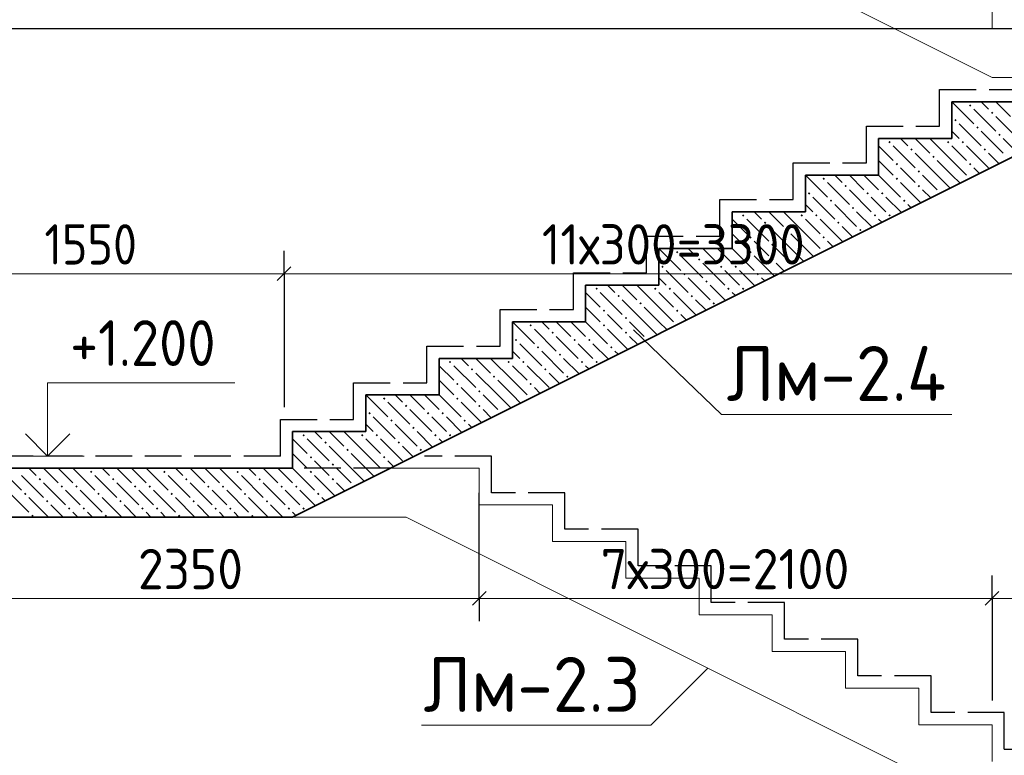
# Model space of a CAD drawing. Header units: millimetres. Extents: x -5 to 21000, y -5 to 14850.
# Tile 11 of 21: x 14816 to 17504, y 6641 to 8649. Entities that reach past the tile are written whole.
import ezdxf

# ---------------------------------------------------------------- set-up
doc = ezdxf.new("R2010")
doc.units = ezdxf.units.MM
doc.linetypes.add('______2', pattern=[135, 100, -35])
for name, color, linetype, lineweight in [('Standard', 7, 'Continuous', 25), ('ЖБ Лента фундамента под плитной частью', 7, 'Continuous', 25), ('Примечания', 7, 'Continuous', 13), ('Размерная линия_ общее', 7, 'Continuous', 13)]:
    doc.layers.add(name, color=color, linetype=linetype, lineweight=lineweight)
doc.layers.add('ЖБ Лестница', color=7, linetype='Continuous', lineweight=25, true_color=0xe0e0ff)
doc.styles.add('ISOCPEUR', font='txt')

msp = doc.modelspace()

# ---------------------------------------------------------------- hatches: boundary and pattern name
at = {"layer": 'ЖБ Лестница', "linetype": 'Continuous', "lineweight": 18, "transparency": 33554687}
for points in [[(17407.5, 8414.4), (17410.8, 8417.7), (17414, 8414.4), (17410.8, 8411.2)], [(17467.5, 8394.4), (17470.8, 8397.7), (17474, 8394.4), (17470.8, 8391.2)], [(17367.5, 8374.4), (17370.8, 8377.7), (17374, 8374.4), (17370.8, 8371.2)], [(17427.5, 8354.4), (17430.8, 8357.7), (17434, 8354.4), (17430.8, 8351.2)], [(17487.5, 8334.4), (17490.8, 8337.7), (17494, 8334.4), (17490.8, 8331.2)], [(17187.5, 8314.4), (17190.8, 8317.7), (17194, 8314.4), (17190.8, 8311.2)], [(17347.5, 8314.4), (17350.8, 8317.7), (17354, 8314.4), (17350.8, 8311.2)], [(17387.5, 8314.4), (17390.8, 8317.7), (17394, 8314.4), (17390.8, 8311.2)], [(17247.5, 8294.4), (17250.8, 8297.7), (17254, 8294.4), (17250.8, 8291.2)], [(17447.5, 8294.4), (17450.8, 8297.7), (17454, 8294.4), (17450.8, 8291.2)], [(17207.5, 8254.4), (17210.8, 8257.7), (17214, 8254.4), (17210.8, 8251.2)], [(17307.5, 8274.4), (17310.8, 8277.7), (17314, 8274.4), (17310.8, 8271.2)], [(17407.5, 8254.4), (17410.8, 8257.7), (17414, 8254.4), (17410.8, 8251.2)], [(17267.5, 8234.4), (17270.8, 8237.7), (17274, 8234.4), (17270.8, 8231.2)], [(17007.5, 8214.4), (17010.8, 8217.7), (17014, 8214.4), (17010.8, 8211.2)], [(17207.5, 8214.4), (17210.8, 8217.7), (17214, 8214.4), (17210.8, 8211.2)], [(17407.6, 8214.5), (17410.8, 8217.7), (17411.8, 8216.6)], [(16967.5, 8174.4), (16970.8, 8177.7), (16974, 8174.4), (16970.8, 8171.2)], [(17067.5, 8194.4), (17070.8, 8197.7), (17074, 8194.4), (17070.8, 8191.2)], [(17127.5, 8174.4), (17130.8, 8177.7), (17134, 8174.4), (17130.8, 8171.2)], [(17167.5, 8174.4), (17170.8, 8177.7), (17174, 8174.4), (17170.8, 8171.2)], [(17267.5, 8194.4), (17270.8, 8197.7), (17274, 8194.4), (17270.8, 8191.2)], [(17327.6, 8174.5), (17330.8, 8177.7), (17331.8, 8176.6)], [(17027.5, 8154.4), (17030.8, 8157.7), (17034, 8154.4), (17030.8, 8151.2)], [(17227.5, 8154.4), (17230.8, 8157.7), (17234, 8154.4), (17230.8, 8151.2)], [(17087.5, 8134.4), (17090.8, 8137.7), (17094, 8134.4), (17090.8, 8131.2)], [(16787.5, 8114.4), (16790.8, 8117.7), (16794, 8114.4), (16790.8, 8111.2)], [(16847.5, 8094.4), (16850.8, 8097.7), (16854, 8094.4), (16850.8, 8091.2)], [(16947.5, 8114.4), (16950.8, 8117.7), (16954, 8114.4), (16950.8, 8111.2)], [(16987.5, 8114.4), (16990.8, 8117.7), (16994, 8114.4), (16990.8, 8111.2)], [(17047.5, 8094.4), (17050.8, 8097.7), (17054, 8094.4), (17050.8, 8091.2)], [(17147.5, 8114.4), (17150.8, 8117.7), (17154, 8114.4), (17150.8, 8111.2)], [(17187.5, 8114.4), (17190.8, 8117.7), (17194, 8114.4), (17190.8, 8111.2)], [(16907.5, 8074.4), (16910.8, 8077.7), (16914, 8074.4), (16910.8, 8071.2)], [(17107.5, 8074.4), (17110.8, 8077.7), (17114, 8074.4), (17110.8, 8071.2)], [(16807.5, 8054.4), (16810.8, 8057.7), (16814, 8054.4), (16810.8, 8051.2)], [(17007.5, 8054.4), (17010.8, 8057.7), (17014, 8054.4), (17010.8, 8051.2)], [(16607.5, 8014.4), (16610.8, 8017.7), (16614, 8014.4), (16610.8, 8011.2)], [(16807.5, 8014.4), (16810.8, 8017.7), (16814, 8014.4), (16810.8, 8011.2)], [(16867.5, 8034.4), (16870.8, 8037.7), (16874, 8034.4), (16870.8, 8031.2)], [(17007.6, 8014.5), (17010.8, 8017.7), (17011.8, 8016.6)], [(16667.5, 7994.4), (16670.8, 7997.7), (16674, 7994.4), (16670.8, 7991.2)], [(16867.5, 7994.4), (16870.8, 7997.7), (16874, 7994.4), (16870.8, 7991.2)], [(16567.5, 7974.4), (16570.8, 7977.7), (16574, 7974.4), (16570.8, 7971.2)], [(16627.5, 7954.4), (16630.8, 7957.7), (16634, 7954.4), (16630.8, 7951.2)], [(16727.5, 7974.4), (16730.8, 7977.7), (16734, 7974.4), (16730.8, 7971.2)], [(16767.5, 7974.4), (16770.8, 7977.7), (16774, 7974.4), (16770.8, 7971.2)], [(16827.5, 7954.4), (16830.8, 7957.7), (16834, 7954.4), (16830.8, 7951.2)], [(16927.6, 7974.5), (16930.8, 7977.7), (16931.8, 7976.6)], [(16687.5, 7934.4), (16690.8, 7937.7), (16694, 7934.4), (16690.8, 7931.2)], [(16387.5, 7914.4), (16390.8, 7917.7), (16394, 7914.4), (16390.8, 7911.2)], [(16547.5, 7914.4), (16550.8, 7917.7), (16554, 7914.4), (16550.8, 7911.2)], [(16587.5, 7914.4), (16590.8, 7917.7), (16594, 7914.4), (16590.8, 7911.2)], [(16747.5, 7914.4), (16750.8, 7917.7), (16754, 7914.4), (16750.8, 7911.2)], [(16787.5, 7914.4), (16790.8, 7917.7), (16794, 7914.4), (16790.8, 7911.2)], [(16447.5, 7894.4), (16450.8, 7897.7), (16454, 7894.4), (16450.8, 7891.2)], [(16507.5, 7874.4), (16510.8, 7877.7), (16514, 7874.4), (16510.8, 7871.2)], [(16647.5, 7894.4), (16650.8, 7897.7), (16654, 7894.4), (16650.8, 7891.2)], [(16707.5, 7874.4), (16710.8, 7877.7), (16714, 7874.4), (16710.8, 7871.2)], [(16407.5, 7854.4), (16410.8, 7857.7), (16414, 7854.4), (16410.8, 7851.2)], [(16607.5, 7854.4), (16610.8, 7857.7), (16614, 7854.4), (16610.8, 7851.2)], [(16467.5, 7834.4), (16470.8, 7837.7), (16474, 7834.4), (16470.8, 7831.2)], [(16207.5, 7814.4), (16210.8, 7817.7), (16214, 7814.4), (16210.8, 7811.2)], [(16267.5, 7794.4), (16270.8, 7797.7), (16274, 7794.4), (16270.8, 7791.2)], [(16407.5, 7814.4), (16410.8, 7817.7), (16414, 7814.4), (16410.8, 7811.2)], [(16467.5, 7794.4), (16470.8, 7797.7), (16474, 7794.4), (16470.8, 7791.2)], [(16607.6, 7814.5), (16610.8, 7817.7), (16611.8, 7816.6)], [(16167.5, 7774.4), (16170.8, 7777.7), (16174, 7774.4), (16170.8, 7771.2)], [(16327.5, 7774.4), (16330.8, 7777.7), (16334, 7774.4), (16330.8, 7771.2)], [(16367.5, 7774.4), (16370.8, 7777.7), (16374, 7774.4), (16370.8, 7771.2)], [(16527.6, 7774.5), (16530.8, 7777.7), (16531.8, 7776.6)], [(16227.5, 7754.4), (16230.8, 7757.7), (16234, 7754.4), (16230.8, 7751.2)], [(16427.5, 7754.4), (16430.8, 7757.7), (16434, 7754.4), (16430.8, 7751.2)], [(15987.5, 7714.4), (15990.8, 7717.7), (15994, 7714.4), (15990.8, 7711.2)], [(16147.5, 7714.4), (16150.8, 7717.7), (16154, 7714.4), (16150.8, 7711.2)], [(16187.5, 7714.4), (16190.8, 7717.7), (16194, 7714.4), (16190.8, 7711.2)], [(16287.5, 7734.4), (16290.8, 7737.7), (16294, 7734.4), (16290.8, 7731.2)], [(16347.5, 7714.4), (16350.8, 7717.7), (16354, 7714.4), (16350.8, 7711.2)], [(16387.5, 7714.4), (16390.8, 7717.7), (16394, 7714.4), (16390.8, 7711.2)], [(16047.5, 7694.4), (16050.8, 7697.7), (16054, 7694.4), (16050.8, 7691.2)], [(16247.5, 7694.4), (16250.8, 7697.7), (16254, 7694.4), (16250.8, 7691.2)], [(16107.5, 7674.4), (16110.8, 7677.7), (16114, 7674.4), (16110.8, 7671.2)], [(16307.5, 7674.4), (16310.8, 7677.7), (16314, 7674.4), (16310.8, 7671.2)], [(16007.5, 7654.4), (16010.8, 7657.7), (16014, 7654.4), (16010.8, 7651.2)], [(16067.5, 7634.4), (16070.8, 7637.7), (16074, 7634.4), (16070.8, 7631.2)], [(16207.5, 7654.4), (16210.8, 7657.7), (16214, 7654.4), (16210.8, 7651.2)], [(15807.5, 7614.4), (15810.8, 7617.7), (15814, 7614.4), (15810.8, 7611.2)], [(16007.5, 7614.4), (16010.8, 7617.7), (16014, 7614.4), (16010.8, 7611.2)], [(16207.6, 7614.5), (16210.8, 7617.7), (16211.8, 7616.6)], [(15867.5, 7594.4), (15870.8, 7597.7), (15874, 7594.4), (15870.8, 7591.2)], [(16067.5, 7594.4), (16070.8, 7597.7), (16074, 7594.4), (16070.8, 7591.2)], [(15767.5, 7574.4), (15770.8, 7577.7), (15774, 7574.4), (15770.8, 7571.2)], [(15827.5, 7554.4), (15830.8, 7557.7), (15834, 7554.4), (15830.8, 7551.2)], [(15927.5, 7574.4), (15930.8, 7577.7), (15934, 7574.4), (15930.8, 7571.2)], [(15967.5, 7574.4), (15970.8, 7577.7), (15974, 7574.4), (15970.8, 7571.2)], [(16027.5, 7554.4), (16030.8, 7557.7), (16034, 7554.4), (16030.8, 7551.2)], [(16127.6, 7574.5), (16130.8, 7577.7), (16131.8, 7576.6)], [(15887.5, 7534.4), (15890.8, 7537.7), (15894, 7534.4), (15890.8, 7531.2)], [(15587.5, 7514.4), (15590.8, 7517.7), (15594, 7514.4), (15590.8, 7511.2)], [(15747.5, 7514.4), (15750.8, 7517.7), (15754, 7514.4), (15750.8, 7511.2)], [(15787.5, 7514.4), (15790.8, 7517.7), (15794, 7514.4), (15790.8, 7511.2)], [(15947.5, 7514.4), (15950.8, 7517.7), (15954, 7514.4), (15950.8, 7511.2)], [(15987.5, 7514.4), (15990.8, 7517.7), (15994, 7514.4), (15990.8, 7511.2)], [(15647.5, 7494.4), (15650.8, 7497.7), (15654, 7494.4), (15650.8, 7491.2)], [(15707.5, 7474.4), (15710.8, 7477.7), (15714, 7474.4), (15710.8, 7471.2)], [(15847.5, 7494.4), (15850.8, 7497.7), (15854, 7494.4), (15850.8, 7491.2)], [(15907.5, 7474.4), (15910.8, 7477.7), (15914, 7474.4), (15910.8, 7471.2)], [(15607.5, 7454.4), (15610.8, 7457.7), (15614, 7454.4), (15610.8, 7451.2)], [(15807.5, 7454.4), (15810.8, 7457.7), (15814, 7454.4), (15810.8, 7451.2)], [(15667.5, 7434.4), (15670.8, 7437.7), (15674, 7434.4), (15670.8, 7431.2)], [(14867.5, 7394.4), (14870.8, 7397.7), (14874, 7394.4), (14870.8, 7391.2)], [(15007.5, 7414.4), (15010.8, 7417.7), (15014, 7414.4), (15010.8, 7411.2)], [(15067.5, 7394.4), (15070.8, 7397.7), (15074, 7394.4), (15070.8, 7391.2)], [(15207.5, 7414.4), (15210.8, 7417.7), (15214, 7414.4), (15210.8, 7411.2)], [(15267.5, 7394.4), (15270.8, 7397.7), (15274, 7394.4), (15270.8, 7391.2)], [(15407.5, 7414.4), (15410.8, 7417.7), (15414, 7414.4), (15410.8, 7411.2)], [(15467.5, 7394.4), (15470.8, 7397.7), (15474, 7394.4), (15470.8, 7391.2)], [(15607.5, 7414.4), (15610.8, 7417.7), (15614, 7414.4), (15610.8, 7411.2)], [(15667.5, 7394.4), (15670.8, 7397.7), (15674, 7394.4), (15670.8, 7391.2)], [(15807.6, 7414.5), (15810.8, 7417.7), (15811.8, 7416.6)], [(14927.5, 7374.4), (14930.8, 7377.7), (14934, 7374.4), (14930.8, 7371.2)], [(14967.5, 7374.4), (14970.8, 7377.7), (14974, 7374.4), (14970.8, 7371.2)], [(15127.5, 7374.4), (15130.8, 7377.7), (15134, 7374.4), (15130.8, 7371.2)], [(15167.5, 7374.4), (15170.8, 7377.7), (15174, 7374.4), (15170.8, 7371.2)], [(15327.5, 7374.4), (15330.8, 7377.7), (15334, 7374.4), (15330.8, 7371.2)], [(15367.5, 7374.4), (15370.8, 7377.7), (15374, 7374.4), (15370.8, 7371.2)], [(15527.5, 7374.4), (15530.8, 7377.7), (15534, 7374.4), (15530.8, 7371.2)], [(15567.5, 7374.4), (15570.8, 7377.7), (15574, 7374.4), (15570.8, 7371.2)], [(15727.6, 7374.5), (15730.8, 7377.7), (15731.8, 7376.6)], [(14827.5, 7354.4), (14830.8, 7357.7), (14834, 7354.4), (14830.8, 7351.2)], [(15027.5, 7354.4), (15030.8, 7357.7), (15034, 7354.4), (15030.8, 7351.2)], [(15227.5, 7354.4), (15230.8, 7357.7), (15234, 7354.4), (15230.8, 7351.2)], [(15427.5, 7354.4), (15430.8, 7357.7), (15434, 7354.4), (15430.8, 7351.2)], [(15627.5, 7354.4), (15630.8, 7357.7), (15634, 7354.4), (15630.8, 7351.2)], [(14887.5, 7334.4), (14890.8, 7337.7), (14894, 7334.4), (14890.8, 7331.2)], [(14947.5, 7314.4), (14950.8, 7317.7), (14954, 7314.4), (14950.8, 7311.2)], [(14987.5, 7314.4), (14990.8, 7317.7), (14994, 7314.4), (14990.8, 7311.2)], [(15087.5, 7334.4), (15090.8, 7337.7), (15094, 7334.4), (15090.8, 7331.2)], [(15147.5, 7314.4), (15150.8, 7317.7), (15154, 7314.4), (15150.8, 7311.2)], [(15187.5, 7314.4), (15190.8, 7317.7), (15194, 7314.4), (15190.8, 7311.2)], [(15287.5, 7334.4), (15290.8, 7337.7), (15294, 7334.4), (15290.8, 7331.2)], [(15347.5, 7314.4), (15350.8, 7317.7), (15354, 7314.4), (15350.8, 7311.2)], [(15387.5, 7314.4), (15390.8, 7317.7), (15394, 7314.4), (15390.8, 7311.2)], [(15487.5, 7334.4), (15490.8, 7337.7), (15494, 7334.4), (15490.8, 7331.2)], [(15547.5, 7314.4), (15550.8, 7317.7), (15554, 7314.4), (15550.8, 7311.2)], [(15587.5, 7314.4), (15590.8, 7317.7), (15594, 7314.4), (15590.8, 7311.2)], [(14847.5, 7294.4), (14850.8, 7297.7), (14854, 7294.4), (14850.8, 7291.2)], [(15047.5, 7294.4), (15050.8, 7297.7), (15054, 7294.4), (15050.8, 7291.2)], [(15247.5, 7294.4), (15250.8, 7297.7), (15254, 7294.4), (15250.8, 7291.2)], [(15447.5, 7294.4), (15450.8, 7297.7), (15454, 7294.4), (15450.8, 7291.2)]]:
    msp.add_hatch(color=7, dxfattribs=at).paths.add_polyline_path(points, flags=16)

# ---------------------------------------------------------------- linework, layer by layer
at = {"layer": 'Standard', "color": 7, "linetype": 'Continuous', "lineweight": 13, "transparency": 33554687}
msp.add_line((14991.7, 7457.8), (14658.3, 7457.8), dxfattribs=at)
msp.add_lwpolyline([(14891.7, 7457.8), (14891.7, 7657.8), (15403.3, 7657.8)], dxfattribs=at)
at = {"layer": 'Standard', "color": 7, "linetype": 'Continuous', "lineweight": 35, "transparency": 33554687}
msp.add_lwpolyline([(14831.1, 7518.3), (14891.7, 7457.8), (14952.2, 7518.3)], dxfattribs=at)
at = {"layer": 'ЖБ Лента фундамента под плитной частью', "color": 253, "linetype": '______2', "lineweight": -3, "true_color": 0xababab, "transparency": 33554687}
for p, q in [((17327.4, 8357.8), (17327.4, 8457.8)), ((17327.4, 8457.8), (17527.4, 8457.8)), ((17127.4, 8257.8), (17127.4, 8357.8)), ((17127.4, 8357.8), (17327.4, 8357.8)), ((16927.4, 8157.8), (16927.4, 8257.8)), ((16927.4, 8257.8), (17127.4, 8257.8)), ((16727.4, 8057.8), (16727.4, 8157.8)), ((16727.4, 8157.8), (16927.4, 8157.8)), ((16527.4, 7957.8), (16527.4, 8057.8)), ((16527.4, 8057.8), (16727.4, 8057.8)), ((16327.4, 7857.8), (16327.4, 7957.8)), ((16327.4, 7957.8), (16527.4, 7957.8)), ((16127.4, 7757.8), (16127.4, 7857.8)), ((16127.4, 7857.8), (16327.4, 7857.8)), ((15927.4, 7657.8), (15927.4, 7757.8)), ((15927.4, 7757.8), (16127.4, 7757.8)), ((15727.4, 7557.8), (15727.4, 7657.8)), ((15727.4, 7657.8), (15927.4, 7657.8)), ((15527.4, 7457.8), (15527.4, 7557.8)), ((15527.4, 7557.8), (15727.4, 7557.8)), ((15527.4, 7457.8), (14370.6, 7457.8)), ((16103.9, 7457.8), (15921.2, 7457.8)), ((16103.9, 7357.8), (16103.9, 7457.8)), ((16303.9, 7357.8), (16103.9, 7357.8)), ((16303.9, 7257.8), (16303.9, 7357.8)), ((16503.9, 7257.8), (16303.9, 7257.8)), ((16503.9, 7157.8), (16503.9, 7257.8)), ((16703.9, 7157.8), (16503.9, 7157.8)), ((16703.9, 7057.8), (16703.9, 7157.8)), ((16903.9, 7057.8), (16703.9, 7057.8)), ((16903.9, 6957.8), (16903.9, 7057.8)), ((17103.9, 6957.8), (16903.9, 6957.8)), ((17103.9, 6857.8), (17103.9, 6957.8)), ((17303.9, 6857.8), (17103.9, 6857.8)), ((17303.9, 6757.8), (17303.9, 6857.8)), ((17503.9, 6757.8), (17303.9, 6757.8)), ((17503.9, 6657.8), (17503.9, 6757.8)), ((17503.9, 6657.8), (18704, 6657.8))]:
    msp.add_line(p, q, dxfattribs=at)
at = {"layer": 'ЖБ Лестница', "color": 7, "linetype": 'Continuous', "lineweight": 18, "transparency": 33554687}
for p, q in [((15937.3, 9257.8), (17470.6, 8491.1)), ((17470.6, 8624.4), (17470.6, 8724.4)), ((17760.8, 8624.4), (17470.6, 8624.4)), ((17470.6, 8491.1), (17560.8, 8491.1)), ((16070.5, 7424.4), (15827.4, 7424.4)), ((16070.5, 7324.4), (16070.5, 7424.4)), ((16270.5, 7324.4), (16070.5, 7324.4)), ((16270.5, 7224.4), (16270.5, 7324.4)), ((15560.8, 7291.1), (15870.5, 7291.1)), ((15870.5, 7291.1), (17403.9, 6524.4)), ((16470.5, 7224.4), (16270.5, 7224.4)), ((16470.5, 7124.4), (16470.5, 7224.4)), ((16670.5, 7124.4), (16470.5, 7124.4)), ((16670.5, 7024.4), (16670.5, 7124.4)), ((16870.5, 7024.4), (16670.5, 7024.4)), ((16870.5, 6924.4), (16870.5, 7024.4)), ((17070.5, 6924.4), (16870.5, 6924.4)), ((17070.5, 6824.4), (17070.5, 6924.4)), ((17270.5, 6824.4), (17070.5, 6824.4)), ((17270.5, 6724.4), (17270.5, 6824.4)), ((17470.5, 6724.4), (17270.5, 6724.4)), ((17470.5, 6624.4), (17470.5, 6724.4))]:
    msp.add_line(p, q, dxfattribs=at)
at = {"layer": 'ЖБ Лестница', "color": 7, "linetype": 'Continuous', "lineweight": 35, "transparency": 33554687}
for p, q in [((15560.8, 7291.1), (17960.8, 8491.1)), ((17360.8, 8424.4), (17360.8, 8324.4)), ((17560.8, 8424.4), (17360.8, 8424.4)), ((17160.8, 8324.4), (17160.8, 8224.4)), ((17360.8, 8324.4), (17160.8, 8324.4)), ((16960.8, 8224.4), (16960.8, 8124.4)), ((17160.8, 8224.4), (16960.8, 8224.4)), ((16760.8, 8124.4), (16760.8, 8024.4)), ((16960.8, 8124.4), (16760.8, 8124.4)), ((16560.8, 8024.4), (16560.8, 7924.4)), ((16760.8, 8024.4), (16560.8, 8024.4)), ((16360.8, 7924.4), (16360.8, 7824.4)), ((16560.8, 7924.4), (16360.8, 7924.4)), ((16160.8, 7824.4), (16160.8, 7724.4)), ((16360.8, 7824.4), (16160.8, 7824.4)), ((15960.8, 7724.4), (15960.8, 7624.4)), ((16160.8, 7724.4), (15960.8, 7724.4)), ((15760.8, 7624.4), (15760.8, 7524.4)), ((15960.8, 7624.4), (15760.8, 7624.4)), ((15560.8, 7524.4), (15560.8, 7424.4)), ((15760.8, 7524.4), (15560.8, 7524.4)), ((15560.8, 7424.4), (14370.6, 7424.4)), ((14370.6, 7291.1), (15560.8, 7291.1))]:
    msp.add_line(p, q, dxfattribs=at)
at = {"layer": 'ЖБ Лестница', "color": 9, "linetype": 'Continuous', "lineweight": 18, "true_color": 0xc7c7c7, "transparency": 33554687}
for p, q in [((17400.8, 8424.4), (17400.8, 8424.4)), ((17440.8, 8424.4), (17440.8, 8424.4)), ((17460.8, 8404.4), (17440.8, 8424.4)), ((17480.8, 8424.4), (17520.8, 8384.4)), ((17420.8, 8404.4), (17480.8, 8344.4)), ((17360.8, 8384.4), (17360.8, 8384.4)), ((17380.8, 8364.4), (17440.8, 8304.4)), ((17480.8, 8384.4), (17540.8, 8324.4)), ((17380.8, 8324.4), (17360.8, 8344.4)), ((17360.8, 8344.4), (17360.8, 8344.4)), ((17440.8, 8344.4), (17500.8, 8284.4)), ((17180.8, 8324.4), (17180.8, 8324.4)), ((17220.8, 8324.4), (17240.8, 8304.4)), ((17260.8, 8324.4), (17300.8, 8284.4)), ((17360.8, 8264.4), (17300.8, 8324.4)), ((17340.8, 8324.4), (17340.8, 8324.4)), ((17543, 8282.2), (17500.8, 8324.4)), ((17160.8, 8304.4), (17200.8, 8264.4)), ((17200.8, 8304.4), (17260.8, 8244.4)), ((17320.8, 8224.4), (17260.8, 8284.4)), ((17360.8, 8304.4), (17400.8, 8264.4)), ((17400.8, 8304.4), (17460.8, 8244.4)), ((17489.6, 8255.6), (17460.8, 8284.4)), ((17160.8, 8264.4), (17160.8, 8264.4)), ((17160.8, 8264.4), (17200.8, 8224.4)), ((17320.8, 8264.4), (17360.8, 8224.4)), ((17360.8, 8264.4), (17400.8, 8224.4)), ((17240.8, 8224.4), (17220.8, 8244.4)), ((17436.3, 8228.9), (17420.8, 8244.4)), ((17000.8, 8224.4), (17000.8, 8224.4)), ((17020.8, 8204.4), (17080.8, 8144.4)), ((17040.8, 8224.4), (17040.8, 8224.4)), ((17060.8, 8204.4), (17040.8, 8224.4)), ((17080.8, 8224.4), (17120.8, 8184.4)), ((17120.8, 8224.4), (17120.8, 8224.4)), ((17120.8, 8224.4), (17160.8, 8184.4)), ((17160.8, 8224.4), (17160.8, 8224.4)), ((17220.8, 8204.4), (17276.3, 8148.9)), ((17260.8, 8204.4), (17240.8, 8224.4)), ((17280.8, 8224.4), (17320.8, 8184.4)), ((17320.8, 8224.4), (17356.3, 8188.9)), ((17360.8, 8224.4), (17383, 8202.2)), ((16960.8, 8184.4), (16960.8, 8184.4)), ((17080.8, 8184.4), (17140.8, 8124.4)), ((17280.8, 8184.4), (17303, 8162.2)), ((16980.8, 8164.4), (17040.8, 8104.4)), ((17160.8, 8144.4), (17140.8, 8164.4)), ((17180.8, 8164.4), (17223, 8122.2)), ((16780.8, 8124.4), (16780.8, 8124.4)), ((16820.8, 8124.4), (16840.8, 8104.4)), ((16860.8, 8124.4), (16900.8, 8084.4)), ((16960.8, 8064.4), (16900.8, 8124.4)), ((16940.8, 8124.4), (16940.8, 8124.4)), ((16980.8, 8124.4), (16960.8, 8144.4)), ((16960.8, 8144.4), (16960.8, 8144.4)), ((17040.8, 8144.4), (17100.8, 8084.4)), ((17143, 8082.2), (17100.8, 8124.4)), ((17180.8, 8124.4), (17160.8, 8144.4)), ((17240.8, 8144.4), (17249.7, 8135.6)), ((16760.8, 8104.4), (16800.8, 8064.4)), ((16800.8, 8104.4), (16860.8, 8044.4)), ((16960.8, 8104.4), (17000.8, 8064.4)), ((17000.8, 8104.4), (17060.8, 8044.4)), ((17160.8, 8104.4), (17169.6, 8095.6)), ((16920.8, 8024.4), (16860.8, 8084.4)), ((17089.6, 8055.6), (17060.8, 8084.4)), ((16760.8, 8064.4), (16760.8, 8064.4)), ((16760.8, 8064.4), (16800.8, 8024.4)), ((16840.8, 8024.4), (16820.8, 8044.4)), ((16920.8, 8064.4), (16960.8, 8024.4)), ((16960.8, 8064.4), (17000.8, 8024.4)), ((17036.3, 8028.9), (17020.8, 8044.4)), ((16600.8, 8024.4), (16600.8, 8024.4)), ((16640.8, 8024.4), (16640.8, 8024.4)), ((16660.8, 8004.4), (16640.8, 8024.4)), ((16680.8, 8024.4), (16720.8, 7984.4)), ((16720.8, 8024.4), (16720.8, 8024.4)), ((16720.8, 8024.4), (16760.8, 7984.4)), ((16760.8, 8024.4), (16760.8, 8024.4)), ((16860.8, 8004.4), (16840.8, 8024.4)), ((16880.8, 8024.4), (16920.8, 7984.4)), ((16920.8, 8024.4), (16956.3, 7988.9)), ((16960.8, 8024.4), (16983, 8002.2)), ((16560.8, 7984.4), (16560.8, 7984.4)), ((16620.8, 8004.4), (16680.8, 7944.4)), ((16680.8, 7984.4), (16740.8, 7924.4)), ((16820.8, 8004.4), (16876.3, 7948.9)), ((16880.8, 7984.4), (16903, 7962.2)), ((16580.8, 7964.4), (16640.8, 7904.4)), ((16760.8, 7944.4), (16740.8, 7964.4)), ((16780.8, 7964.4), (16823, 7922.2)), ((16580.8, 7924.4), (16560.8, 7944.4)), ((16560.8, 7944.4), (16560.8, 7944.4)), ((16640.8, 7944.4), (16700.8, 7884.4)), ((16780.8, 7924.4), (16760.8, 7944.4)), ((16840.8, 7944.4), (16849.7, 7935.6)), ((16360.8, 7904.4), (16400.8, 7864.4)), ((16380.8, 7924.4), (16380.8, 7924.4)), ((16400.8, 7904.4), (16460.8, 7844.4)), ((16420.8, 7924.4), (16440.8, 7904.4)), ((16460.8, 7924.4), (16500.8, 7884.4)), ((16560.8, 7864.4), (16500.8, 7924.4)), ((16540.8, 7924.4), (16540.8, 7924.4)), ((16560.8, 7904.4), (16600.8, 7864.4)), ((16600.8, 7904.4), (16660.8, 7844.4)), ((16743, 7882.2), (16700.8, 7924.4)), ((16760.8, 7904.4), (16769.6, 7895.6)), ((16520.8, 7824.4), (16460.8, 7884.4)), ((16689.6, 7855.6), (16660.8, 7884.4)), ((16360.8, 7864.4), (16360.8, 7864.4)), ((16360.8, 7864.4), (16400.8, 7824.4)), ((16520.8, 7864.4), (16560.8, 7824.4)), ((16560.8, 7864.4), (16600.8, 7824.4)), ((16200.8, 7824.4), (16200.8, 7824.4)), ((16240.8, 7824.4), (16240.8, 7824.4)), ((16260.8, 7804.4), (16240.8, 7824.4)), ((16280.8, 7824.4), (16320.8, 7784.4)), ((16320.8, 7824.4), (16320.8, 7824.4)), ((16320.8, 7824.4), (16360.8, 7784.4)), ((16360.8, 7824.4), (16360.8, 7824.4)), ((16440.8, 7824.4), (16420.8, 7844.4)), ((16460.8, 7804.4), (16440.8, 7824.4)), ((16480.8, 7824.4), (16520.8, 7784.4)), ((16520.8, 7824.4), (16556.3, 7788.9)), ((16560.8, 7824.4), (16583, 7802.2)), ((16636.3, 7828.9), (16620.8, 7844.4)), ((16220.8, 7804.4), (16280.8, 7744.4)), ((16420.8, 7804.4), (16476.3, 7748.9)), ((16160.8, 7784.4), (16160.8, 7784.4)), ((16280.8, 7784.4), (16340.8, 7724.4)), ((16480.8, 7784.4), (16503, 7762.2)), ((16180.8, 7724.4), (16160.8, 7744.4)), ((16160.8, 7744.4), (16160.8, 7744.4)), ((16180.8, 7764.4), (16240.8, 7704.4)), ((16240.8, 7744.4), (16300.8, 7684.4)), ((16360.8, 7744.4), (16340.8, 7764.4)), ((16380.8, 7724.4), (16360.8, 7744.4)), ((16380.8, 7764.4), (16423, 7722.2)), ((16440.8, 7744.4), (16449.7, 7735.6)), ((15980.8, 7724.4), (15980.8, 7724.4)), ((16020.8, 7724.4), (16040.8, 7704.4)), ((16060.8, 7724.4), (16100.8, 7684.4)), ((16160.8, 7664.4), (16100.8, 7724.4)), ((16140.8, 7724.4), (16140.8, 7724.4)), ((16343, 7682.2), (16300.8, 7724.4)), ((15960.8, 7704.4), (16000.8, 7664.4)), ((16000.8, 7704.4), (16060.8, 7644.4)), ((16160.8, 7704.4), (16200.8, 7664.4)), ((16200.8, 7704.4), (16260.8, 7644.4)), ((16360.8, 7704.4), (16369.6, 7695.6)), ((15960.8, 7664.4), (15960.8, 7664.4)), ((15960.8, 7664.4), (16000.8, 7624.4)), ((16120.8, 7624.4), (16060.8, 7684.4)), ((16120.8, 7664.4), (16160.8, 7624.4)), ((16160.8, 7664.4), (16200.8, 7624.4)), ((16289.6, 7655.6), (16260.8, 7684.4)), ((16040.8, 7624.4), (16020.8, 7644.4)), ((16236.3, 7628.9), (16220.8, 7644.4)), ((15800.8, 7624.4), (15800.8, 7624.4)), ((15840.8, 7624.4), (15840.8, 7624.4)), ((15860.8, 7604.4), (15840.8, 7624.4)), ((15880.8, 7624.4), (15920.8, 7584.4)), ((15920.8, 7624.4), (15920.8, 7624.4)), ((15920.8, 7624.4), (15960.8, 7584.4)), ((15960.8, 7624.4), (15960.8, 7624.4)), ((16060.8, 7604.4), (16040.8, 7624.4)), ((16080.8, 7624.4), (16120.8, 7584.4)), ((16120.8, 7624.4), (16156.3, 7588.9)), ((16160.8, 7624.4), (16183, 7602.2)), ((15760.8, 7584.4), (15760.8, 7584.4)), ((15820.8, 7604.4), (15880.8, 7544.4)), ((15880.8, 7584.4), (15940.8, 7524.4)), ((16020.8, 7604.4), (16076.3, 7548.9)), ((16080.8, 7584.4), (16103, 7562.2)), ((15780.8, 7564.4), (15840.8, 7504.4)), ((15960.8, 7544.4), (15940.8, 7564.4)), ((15980.8, 7564.4), (16023, 7522.2)), ((15780.8, 7524.4), (15760.8, 7544.4)), ((15760.8, 7544.4), (15760.8, 7544.4)), ((15840.8, 7544.4), (15900.8, 7484.4)), ((15980.8, 7524.4), (15960.8, 7544.4)), ((16040.8, 7544.4), (16049.7, 7535.6)), ((15560.8, 7504.4), (15600.8, 7464.4)), ((15580.8, 7524.4), (15580.8, 7524.4)), ((15600.8, 7504.4), (15660.8, 7444.4)), ((15620.8, 7524.4), (15640.8, 7504.4)), ((15660.8, 7524.4), (15700.8, 7484.4)), ((15760.8, 7464.4), (15700.8, 7524.4)), ((15740.8, 7524.4), (15740.8, 7524.4)), ((15760.8, 7504.4), (15800.8, 7464.4)), ((15800.8, 7504.4), (15860.8, 7444.4)), ((15943, 7482.2), (15900.8, 7524.4)), ((15960.8, 7504.4), (15969.6, 7495.6)), ((15720.8, 7424.4), (15660.8, 7484.4)), ((15889.6, 7455.6), (15860.8, 7484.4)), ((15560.8, 7464.4), (15560.8, 7464.4)), ((15560.8, 7464.4), (15600.8, 7424.4)), ((15720.8, 7464.4), (15760.8, 7424.4)), ((15760.8, 7464.4), (15800.8, 7424.4)), ((14760.8, 7424.4), (14820.8, 7364.4)), ((14860.8, 7404.4), (14840.8, 7424.4)), ((14880.8, 7424.4), (14920.8, 7384.4)), ((14920.8, 7424.4), (14960.8, 7384.4)), ((14960.8, 7424.4), (15020.8, 7364.4)), ((15060.8, 7404.4), (15040.8, 7424.4)), ((15080.8, 7424.4), (15120.8, 7384.4)), ((15120.8, 7424.4), (15160.8, 7384.4)), ((15160.8, 7424.4), (15220.8, 7364.4)), ((15260.8, 7404.4), (15240.8, 7424.4)), ((15280.8, 7424.4), (15320.8, 7384.4)), ((15320.8, 7424.4), (15360.8, 7384.4)), ((15360.8, 7424.4), (15420.8, 7364.4)), ((15400.8, 7424.4), (15400.8, 7424.4)), ((15440.8, 7424.4), (15440.8, 7424.4)), ((15460.8, 7404.4), (15440.8, 7424.4)), ((15480.8, 7424.4), (15520.8, 7384.4)), ((15520.8, 7424.4), (15520.8, 7424.4)), ((15520.8, 7424.4), (15560.8, 7384.4)), ((15560.8, 7424.4), (15560.8, 7424.4)), ((15640.8, 7424.4), (15620.8, 7444.4)), ((15660.8, 7404.4), (15640.8, 7424.4)), ((15680.8, 7424.4), (15720.8, 7384.4)), ((15720.8, 7424.4), (15756.3, 7388.9)), ((15760.8, 7424.4), (15783, 7402.2)), ((15836.3, 7428.9), (15820.8, 7444.4)), ((14820.8, 7404.4), (14880.8, 7344.4)), ((15020.8, 7404.4), (15080.8, 7344.4)), ((15220.8, 7404.4), (15280.8, 7344.4)), ((15420.8, 7404.4), (15480.8, 7344.4)), ((15620.8, 7404.4), (15676.3, 7348.9)), ((14880.8, 7384.4), (14940.8, 7324.4)), ((15080.8, 7384.4), (15140.8, 7324.4)), ((15280.8, 7384.4), (15340.8, 7324.4)), ((15480.8, 7384.4), (15540.8, 7324.4)), ((15680.8, 7384.4), (15703, 7362.2)), ((14780.8, 7364.4), (14840.8, 7304.4)), ((14840.8, 7344.4), (14894.1, 7291.1)), ((14960.8, 7344.4), (14940.8, 7364.4)), ((14980.8, 7324.4), (14960.8, 7344.4)), ((14980.8, 7364.4), (15040.8, 7304.4)), ((15040.8, 7344.4), (15094.1, 7291.1)), ((15160.8, 7344.4), (15140.8, 7364.4)), ((15180.8, 7324.4), (15160.8, 7344.4)), ((15180.8, 7364.4), (15240.8, 7304.4)), ((15240.8, 7344.4), (15294.1, 7291.1)), ((15360.8, 7344.4), (15340.8, 7364.4)), ((15380.8, 7324.4), (15360.8, 7344.4)), ((15380.8, 7364.4), (15440.8, 7304.4)), ((15440.8, 7344.4), (15494.1, 7291.1)), ((15560.8, 7344.4), (15540.8, 7364.4)), ((15580.8, 7324.4), (15560.8, 7344.4)), ((15580.8, 7364.4), (15623, 7322.2)), ((15640.8, 7344.4), (15649.7, 7335.6)), ((14934.1, 7291.1), (14900.8, 7324.4)), ((15134.1, 7291.1), (15100.8, 7324.4)), ((15334.1, 7291.1), (15300.8, 7324.4)), ((15534.1, 7291.1), (15500.8, 7324.4)), ((14960.8, 7304.4), (14974.1, 7291.1)), ((15000.8, 7304.4), (15014.1, 7291.1)), ((15160.8, 7304.4), (15174.1, 7291.1)), ((15200.8, 7304.4), (15214.1, 7291.1)), ((15360.8, 7304.4), (15374.1, 7291.1)), ((15400.8, 7304.4), (15414.1, 7291.1)), ((15560.8, 7304.4), (15569.6, 7295.6))]:
    msp.add_line(p, q, dxfattribs=at)
at = {"layer": 'ЖБ Лестница', "color": 253, "linetype": '______2', "lineweight": -3, "true_color": 0xababab, "transparency": 33554687}
msp.add_line((15827.4, 7424.4), (15560.8, 7424.4), dxfattribs=at)
at = {"layer": 'ЖБ Лестница', "color": 9, "linetype": 'Continuous', "lineweight": 18, "true_color": 0xc7c7c7, "transparency": 33554687}
for points in [[(17360.8, 8424.4), (17360.8, 8424.4), (17420.8, 8364.4)], [(16960.8, 8224.4), (16960.8, 8224.4), (17020.8, 8164.4)], [(17160.8, 8224.4), (17160.8, 8224.4), (17220.8, 8164.4)], [(16560.8, 8024.4), (16560.8, 8024.4), (16620.8, 7964.4)], [(16760.8, 8024.4), (16760.8, 8024.4), (16820.8, 7964.4)], [(16160.8, 7824.4), (16160.8, 7824.4), (16220.8, 7764.4)], [(16360.8, 7824.4), (16360.8, 7824.4), (16420.8, 7764.4)], [(15760.8, 7624.4), (15760.8, 7624.4), (15820.8, 7564.4)], [(15960.8, 7624.4), (15960.8, 7624.4), (16020.8, 7564.4)], [(15560.8, 7424.4), (15560.8, 7424.4), (15620.8, 7364.4)]]:
    msp.add_lwpolyline(points, dxfattribs=at)
at = {"layer": 'Примечания', "color": 7, "linetype": 'Continuous', "lineweight": 13, "transparency": 33554687}
for points in [[(17360.5, 7571.4), (16732.2, 7571.4), (16491.1, 7802.3)], [(15912.9, 6722.9), (16538.5, 6722.9), (16694.6, 6879.1)]]:
    msp.add_lwpolyline(points, dxfattribs=at)
at = {"layer": 'Размерная линия_ общее', "color": 253, "linetype": 'Continuous', "lineweight": -3, "true_color": 0xa0a0a0, "transparency": 33554687}
for p, q in [((15537.3, 7955.4), (15537.3, 8017.9)), ((15537.3, 7955.4), (15537.3, 7892.9)), ((15537.3, 7955.4), (15537.3, 7591.1)), ((16070.5, 7069.4), (16070.5, 7131.9)), ((17470.5, 7069.4), (17470.5, 7131.9)), ((16070.5, 7069.4), (16070.5, 7006.9)), ((17470.5, 7069.4), (17470.5, 7006.9)), ((17470.5, 7069.4), (17470.5, 6791.1))]:
    msp.add_line(p, q, dxfattribs=at)
at = {"layer": 'Размерная линия_ общее', "color": 7, "linetype": 'Continuous', "lineweight": 25, "transparency": 33554687}
for p, q in [((15518.6, 7936.6), (15556.1, 7974.1)), ((16051.8, 7050.7), (16089.3, 7088.2)), ((17451.8, 7050.7), (17489.3, 7088.2))]:
    msp.add_line(p, q, dxfattribs=at)
at = {"layer": 'Размерная линия_ общее', "color": 7, "linetype": 'Continuous', "lineweight": 13, "transparency": 33554687}
for p, q in [((14504, 7955.4), (15537.3, 7955.4)), ((15537.3, 7955.4), (17737.3, 7955.4)), ((14504, 7069.4), (16070.5, 7069.4)), ((16070.5, 7069.4), (17470.5, 7069.4)), ((17470.5, 7069.4), (18704, 7069.4))]:
    msp.add_line(p, q, dxfattribs=at)
at = {"layer": 'Размерная линия_ общее', "color": 253, "linetype": 'Continuous', "lineweight": -3, "true_color": 0xa0a0a0, "transparency": 33554687}
for points in [[(14085.5, 8624.4), (16900.8, 8624.4), (16900.8, 8624.4), (17804, 8624.4)], [(16070.5, 7069.4), (16070.5, 7077.9), (16070.5, 7077.9), (16070.5, 7077.9), (16070.5, 7077.9), (16070.5, 7357.8)]]:
    msp.add_lwpolyline(points, dxfattribs=at)

# ---------------------------------------------------------------- texts
at = {"layer": 'Standard', "color": 253, "linetype": 'Continuous', "lineweight": 25, "true_color": 0xa0a0a0, "transparency": 33554687, "insert": (14953.3, 7703.6), "char_height": 125, "width": 505.886, "attachment_point": 7, "style": 'ISOCPEUR'}
msp.add_mtext('\\W0.90;+1.200', dxfattribs=at)
at = {"layer": 'Standard', "color": 7, "linetype": 'Continuous', "lineweight": 25, "transparency": 33554687, "char_height": 150, "attachment_point": 7, "style": 'ISOCPEUR'}
for s, insert, width in [('\\W0.95;Лм-2.4', (16746, 7608.1), 686.075), ('\\W0.95;Лм-2.3', (15918.4, 6759.6), 670.961)]:
    msp.add_mtext(s, dxfattribs=dict(at, insert=insert, width=width))
at = {"layer": 'Размерная линия_ общее', "color": 7, "linetype": 'Continuous', "lineweight": 25, "transparency": 33554687, "char_height": 110, "attachment_point": 7, "style": 'ISOCPEUR'}
for s, insert, width in [('\\W0.87;1550', (14883.1, 7980.4), 333.451), ('\\W0.92;11х300=3300', (16241.3, 7980.4), 853.235), ('\\W0.93;2350', (15138.7, 7094.4), 359.047), ('\\W0.94;7х300=2100', (16402, 7094.4), 799.352)]:
    msp.add_mtext(s, dxfattribs=dict(at, insert=insert, width=width))

doc.saveas('drawing.dxf')
